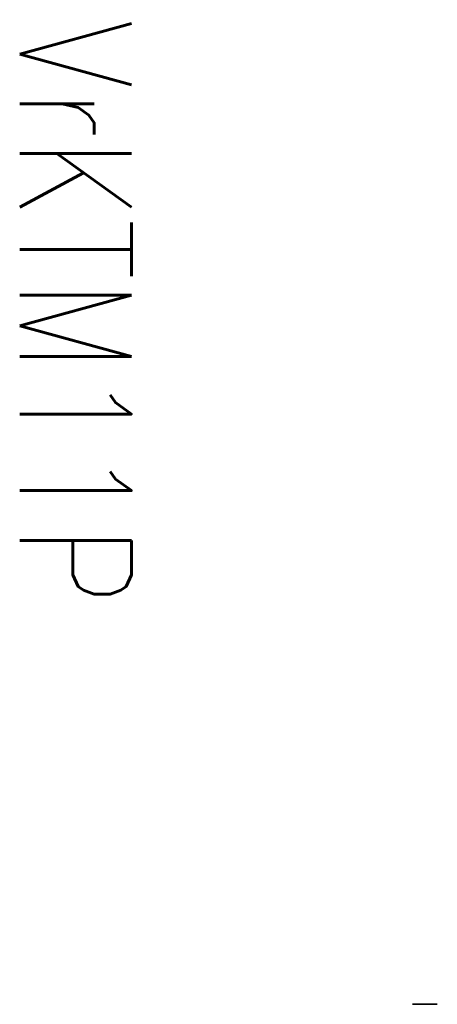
# Model space of a CAD drawing. Header units: millimetres. Extents: x 52 to 388, y -400 to 393.
import ezdxf

# ---------------------------------------------------------------- set-up
doc = ezdxf.new("R2010")
doc.units = ezdxf.units.MM
doc.layers.add('1-PROFIL', color=1, linetype='Continuous')
doc.styles.add('ROMANS', font='romans.shx', dxfattribs={"width": 0.8, "height": 2.5})

# ---------------------------------------------------------------- blocks, each defined once
blk = doc.blocks.new('VrKTM11P')
at = {"extrusion": (7.20829e-16, -1, 2.22045e-16)}
blk.add_circle((378.25, 636, 800), 10, dxfattribs=at)

msp = doc.modelspace()

# ---------------------------------------------------------------- block references
msp.add_blockref('VrKTM11P', (0, 400))

# ---------------------------------------------------------------- texts
at = {"layer": '1-PROFIL', "style": 'ROMANS', "width": 0.8}
msp.add_text('VrKTM11P', height=90, rotation=270, dxfattribs=at).set_placement((51.94, 393.43, 685))

doc.saveas('drawing.dxf')
